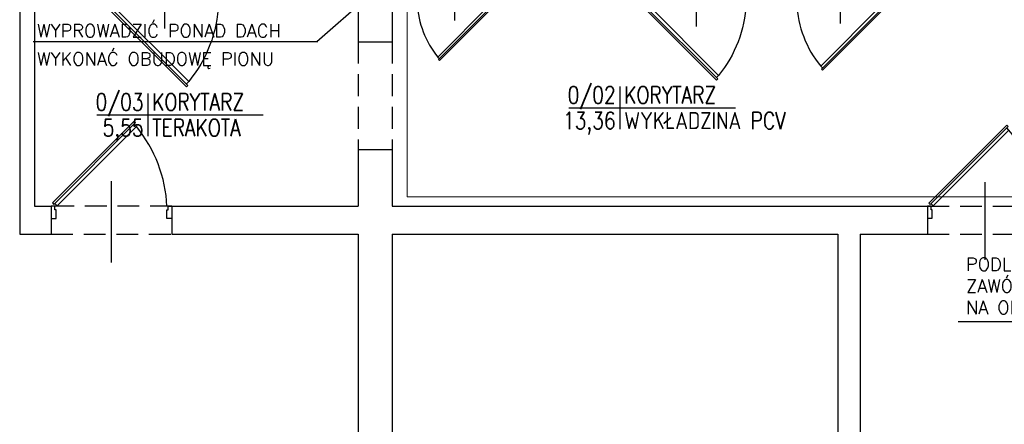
# Model space of a CAD drawing. Header units: millimetres. Extents: x -283 to 124139, y -3891 to 5906.
# Tile 49 of 55: x 400 to 1305, y 2286 to 2658. Entities that reach past the tile are written whole.
import ezdxf
from ezdxf.enums import TextEntityAlignment as Align

# ---------------------------------------------------------------- set-up
doc = ezdxf.new("R2010")
doc.units = ezdxf.units.MM
doc.header["$LTSCALE"] = 20
doc.header["$MEASUREMENT"] = 0
doc.linetypes.add('DASHEDX2', pattern=[1.5, 1, -0.5])
doc.layers.get('0').update_dxf_attribs({"color": 252, "linetype": 'CONTINUOUS'})
for name, color, linetype in [('1-GAZ', 252, 'CONTINUOUS'), ('1-OPIS-POM', 252, 'CONTINUOUS'), ('I-DRZWI', 252, 'CONTINUOUS'), ('I-NAD', 252, 'DASHEDX2'), ('I-SCIANA', 252, 'CONTINUOUS'), ('IS KAN_S_OPIS', 2, 'CONTINUOUS')]:
    doc.layers.add(name, color=color, linetype=linetype)
doc.styles.add('ROMANS', font='romans.shx', dxfattribs={"width": 0.75})
doc.styles.add('TECH', font='simplex.shx')

# ---------------------------------------------------------------- blocks, each defined once
blk = doc.blocks.new('D90')
blk.add_line((32.6, 45), (-28.01, 45))
for points in [[(-9.17, 87.25), (-9.17, 90), (0.01, 90), (0.01, 86.33), (-6.42, 86.33), (-6.42, 87.25)], [(-72.56, 61.83), (-11.68, 0.94), (-10.61, 2.01), (-71.49, 62.91)], [(-9.18, 2.76), (-9.18, 0), (0, 0), (0, 3.67), (-6.43, 3.67), (-6.43, 2.76)]]:
    blk.add_lwpolyline(points, close=True)
blk.add_lwpolyline([(-11.26, 2.66), (-9.48, 4.45), (-68.56, 63.55), (-70.35, 61.76)])
blk.add_arc((-4.56, -14.51), 100.94, 92.61856, 129.34871)
blk = doc.blocks.new('OPIS-POM')
for p, q in [((0, 25), (0, -25)), ((-60, 0), (135, 0))]:
    blk.add_line(p, q)
at = {"style": 'ROMANS', "width": 0.8, "flags": 4}
blk.add_attdef('NR', text='', height=20, dxfattribs=at).set_placement((-5, 5), align=Align.RIGHT)
blk.add_attdef('NAZWA', (5, 5), '', height=20, dxfattribs=at)
blk.add_attdef('POW.', text='', height=20, dxfattribs=at).set_placement((-5, -5), align=Align.TOP_RIGHT)
blk.add_attdef('POSADZKA', text='', height=20, dxfattribs=at).set_placement((5, -5), align=Align.TOP_LEFT)

msp = doc.modelspace()

# ---------------------------------------------------------------- linework, layer by layer
at = {"layer": '1-GAZ', "lineweight": 0}
msp.add_lwpolyline([(1650.09, 2447.65), (1650.25, 2495.44), (756.07, 2495.44), (756.07, 2752.88)], dxfattribs=at)
at = {"layer": 'I-NAD'}
for points in [[(710.99, 2638.01), (710.99, 2538.95)], [(742.4, 2638.01), (742.4, 2538.95)], [(539.62, 2486.6), (428.49, 2486.6)], [(1234.78, 2486.6), (1340.92, 2486.6)], [(428.49, 2460.99), (539.62, 2460.99)], [(1234.78, 2460.99), (1340.92, 2460.99)]]:
    msp.add_lwpolyline(points, dxfattribs=at)
at = {"layer": 'I-SCIANA', "linetype": 'Continuous', "lineweight": 25}
for p, q in [((399.57, 2673.04), (399.57, 2460.99)), ((413.35, 2673.04), (413.35, 2486.6)), ((710.99, 2673.04), (710.99, 2638.01)), ((742.4, 2673.04), (742.4, 2638.01)), ((710.99, 2638.01), (742.4, 2638.01)), ((710.99, 2538.95), (710.99, 2486.6)), ((710.99, 2538.95), (742.4, 2538.95)), ((742.4, 2538.95), (742.4, 2486.6)), ((413.35, 2486.6), (428.49, 2486.6)), ((428.49, 2486.6), (428.49, 2460.99)), ((539.62, 2486.6), (710.99, 2486.6)), ((539.62, 2486.6), (539.62, 2460.99)), ((742.4, 2486.6), (932.78, 2486.6)), ((932.78, 2486.6), (1234.78, 2486.6)), ((1234.78, 2486.6), (1234.78, 2460.99)), ((399.57, 2460.99), (428.49, 2460.99)), ((539.62, 2460.99), (710.99, 2460.99)), ((710.99, 2460.99), (710.99, 2181.82)), ((742.4, 2460.99), (742.4, 2181.82)), ((742.4, 2460.99), (932.78, 2460.99)), ((932.78, 2460.99), (1152.23, 2460.99)), ((1152.23, 2460.99), (1152.23, 1735.72)), ((1172.85, 2460.99), (1234.78, 2460.99)), ((1172.85, 2460.99), (1172.85, 1735.72))]:
    msp.add_line(p, q, dxfattribs=at)
at = {"layer": 'IS KAN_S_OPIS'}
for p, q in [((673.05, 2638.21), (747.93, 2704.14)), ((412.01, 2638.21), (673.96, 2638.21)), ((1525.76, 2380.33), (1262.85, 2380.33))]:
    msp.add_line(p, q, dxfattribs=at)

# ---------------------------------------------------------------- block references
at = {"layer": '1-OPIS-POM', "xscale": 0.7862338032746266, "yscale": 0.7862338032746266, "zscale": 0.7862338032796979}
for p, values in [((517.57, 2570.74), {'NR': '0/03', 'NAZWA': 'KORYTARZ', 'POW.': '5,55', 'POSADZKA': 'TERAKOTA'}), ((951.85, 2577.24), {'NR': '0/02', 'NAZWA': 'KORYTARZ', 'POW.': '13,36', 'POSADZKA': 'WYKŁADZINA PCV'})]:
    msp.add_blockref('OPIS-POM', p, dxfattribs=at).add_auto_attribs(values)
at = {"layer": 'I-DRZWI'}
for p, xscale, yscale, zscale, rotation in [((478.41, 2684.1), -1.206200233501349, 1.206200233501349, 1.206200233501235, 270), ((971.92, 2683.24), -1.111111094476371, 1.111111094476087, 1.111111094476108, 270), ((1197.98, 2681.92), 0.967286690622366, 0.967286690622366, 0.967286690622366, 90), ((836.79, 2680.63), 0.8268019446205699, 0.8268019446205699, 0.8268019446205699, 90), ((428.48, 2475.27), 1.234834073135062, 1.234834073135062, 1.234834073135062, 270), ((1234.78, 2475.78), 1.179356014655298, 1.179356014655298, 1.179356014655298, 270)]:
    msp.add_blockref('D90', p, dxfattribs=dict(at, xscale=xscale, yscale=yscale, zscale=zscale, rotation=rotation))

# ---------------------------------------------------------------- texts
at = {"layer": 'IS KAN_S_OPIS', "style": 'TECH'}
for s, p in [('WYPROWADZIĆ PONAD DACH', (415.57, 2642.06)), ('WYKONAĆ OBUDOWĘ PIONU', (415.57, 2616.18)), ('PODLEWANIE ZIELENI', (1270.2, 2427.25)), ('ZAWÓR ZE SPUSTEM WODY', (1270.2, 2407.28)), ('NA OKRES ZIMOWY', (1270.2, 2387.51))]:
    msp.add_text(s, height=12, dxfattribs=at).set_placement(p)

doc.saveas('drawing.dxf')
